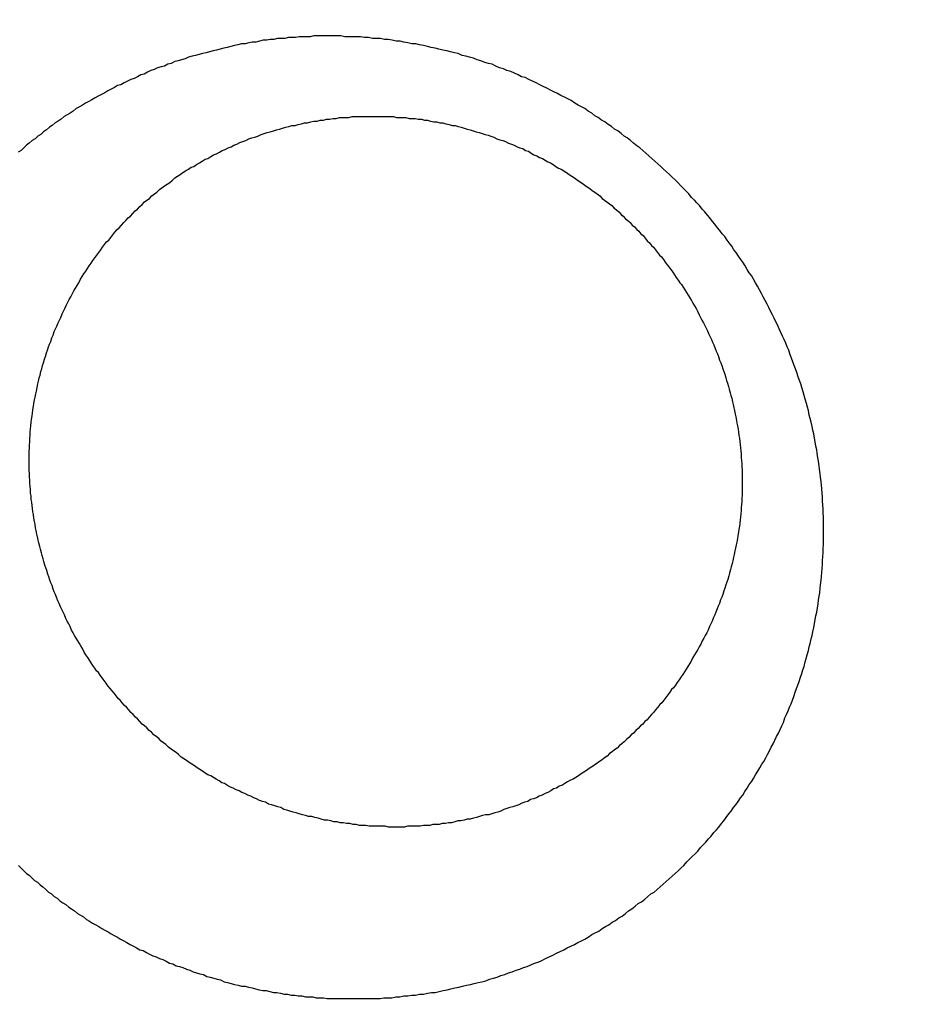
# Model space of a CAD drawing. Header units: millimetres. Extents: x -604189 to 881711, y -381903 to -7297.
# Tile 82 of 256: x -567422 to -567412, y -196003 to -195992. Entities that reach past the tile are written whole.
import ezdxf

# ---------------------------------------------------------------- set-up
doc = ezdxf.new("R2010")
doc.units = ezdxf.units.MM
doc.header["$LTSCALE"] = 100
doc.layers.add('OPIS', color=7, linetype='Continuous')
pattern_1 = [(45, (-296350.26, 111503), (-334.51454, 334.51454), []), (135, (-296350.26, 111503), (-334.51454, -334.51454), [])]

msp = doc.modelspace()

# ---------------------------------------------------------------- hatches: boundary and pattern name
at = {"layer": 'OPIS', "linetype": 'ByBlock', "lineweight": 13}
h = msp.add_hatch(dxfattribs=at)
h.set_pattern_fill('ANSI37', color=0, scale=149)
h.set_pattern_definition(pattern_1)
h.paths.add_polyline_path([(-565846.628, -200148.37), (-566196.825, -200149.347), (-566196.825, -200157.448), (-566296.825, -200157.448), (-566296.825, -200149.626), (-566746.825, -200150.882), (-566746.825, -201168.329, -0.414214), (-566403.888, -201511.266, -1), (-567089.762, -201511.266, -0.414214), (-566746.825, -201168.329), (-566746.825, -200936.871, -0.267949), (-567196.825, -200157.448), (-567296.825, -200157.448), (-567296.825, -200152.416), (-567606.815, -200153.281), (-567606.815, -201603.287), (-567556.815, -201603.147), (-567556.815, -205257.445), (-565846.45, -205257.445)])
h.paths.add_polyline_path([(-551636.825, -198396.286), (-576656.825, -198407.448), (-576656.825, -193157.448), (-579836.825, -193157.448), (-579836.825, -200437.448), (-570846.818, -200437.448), (-570846.818, -200053.169), (-551636.825, -200037.448)])
h.paths.add_polyline_path([(-566819.49, -205014.115), (-566583.775, -205014.115), (-566583.775, -204789.115), (-566819.49, -204789.115)], flags=24)
h.paths.add_polyline_path([(-566959.314, -200828.748), (-566427.171, -200828.748), (-566427.171, -200603.748), (-566959.314, -200603.748)], flags=24)
h.paths.add_polyline_path([(-566792.033, -202497.855), (-566276.912, -202497.855), (-566276.912, -202398.515), (-566792.033, -202398.515)], flags=24)
h.paths.add_polyline_path([(-566791.958, -202387.855), (-565854.55, -202387.855), (-565854.55, -202288.515), (-566791.958, -202288.515)], flags=24)
h.paths.add_polyline_path([(-567194.021, -202505.333), (-566857.345, -202505.333), (-566857.345, -202389.949), (-567194.021, -202389.949)], flags=24)
h.paths.add_polyline_path([(-567153.366, -202393.592), (-566996.4, -202393.592), (-566996.4, -202295.562), (-567153.366, -202295.562)], flags=24)
h.paths.add_polyline_path([(-566516.508, -200627.503), (-566516.508, -200287.803), (-566964.285, -200287.803), (-566964.285, -200627.503)], flags=24)
at = {"layer": 'OPIS', "linetype": 'ByBlock', "lineweight": 9}
h = msp.add_hatch(dxfattribs=at)
h.set_pattern_fill('ANSI37', color=0, scale=149)
h.set_pattern_definition(pattern_1)
edge = h.paths.add_edge_path()
edge.add_line((-551636.825, -193157.448), (-552906.825, -193157.448))
edge.add_line((-552906.825, -193157.448), (-552906.825, -193187.448))
edge.add_line((-552906.825, -193187.448), (-554281.473, -193187.448))
edge.add_line((-554281.473, -193187.448), (-554281.473, -193407.448))
edge.add_line((-554281.473, -193407.448), (-554641.473, -193407.448))
edge.add_line((-554641.473, -193407.448), (-554891.821, -193407.448))
edge.add_line((-554891.821, -193407.448), (-555251.821, -193407.448))
edge.add_line((-555251.821, -193407.448), (-555252.169, -193157.448))
edge.add_line((-555252.169, -193157.448), (-555156.825, -193407.448))
edge.add_line((-555156.825, -193407.448), (-555156.825, -196074.426))
edge.add_line((-555156.825, -196074.426), (-555036.825, -196074.426))
edge.add_line((-555036.825, -196074.426), (-555036.825, -196674.426))
edge.add_line((-555036.825, -196674.426), (-555036.825, -197274.426))
edge.add_line((-555036.825, -197274.426), (-555636.825, -197274.426))
edge.add_line((-555636.825, -197274.426), (-555636.825, -198296.526))
edge.add_line((-555636.825, -198296.526), (-555036.825, -198294.851))
edge.add_line((-555036.825, -198294.851), (-555036.825, -198287.448))
edge.add_line((-555036.825, -198287.448), (-554936.825, -198287.448))
edge.add_line((-554936.825, -198287.448), (-554936.825, -198294.572))
edge.add_line((-554936.825, -198294.572), (-554486.825, -198293.317))
edge.add_line((-554486.825, -198293.317), (-554486.825, -198292.448))
edge.add_line((-554486.825, -198292.448), (-554486.825, -197276.567))
edge.add_arc((-554486.825, -196933.63), 342.937, 180, 270, ccw=False)
edge.add_arc((-554486.825, -196933.63), 342.937, 0, 180, ccw=False)
edge.add_arc((-554486.825, -196933.63), 342.937, -90, 0, ccw=False)
edge.add_line((-554486.825, -197276.567), (-554486.825, -197508.025))
edge.add_arc((-554936.825, -198287.448), 900, 0, 60, ccw=False)
edge.add_line((-554036.825, -198287.448), (-553936.825, -198287.448))
edge.add_line((-553936.825, -198287.448), (-553936.825, -198291.782))
edge.add_line((-553936.825, -198291.782), (-551636.825, -198285.364))
edge.add_line((-551636.825, -198285.364), (-551636.825, -193157.448))
edge = h.paths.add_edge_path(flags=17)
edge.add_arc((-555292.825, -194555.644), 64, 0, 360)
edge = h.paths.add_edge_path(flags=17)
edge.add_arc((-555292.825, -194795.644), 64, 0, 360)
edge = h.paths.add_edge_path(flags=17)
edge.add_arc((-555532.825, -194555.644), 64, 0, 360)
edge = h.paths.add_edge_path(flags=17)
edge.add_arc((-555532.825, -194795.644), 64, 0, 360)
edge = h.paths.add_edge_path(flags=16)
edge.add_arc((-555445.578, -195632.918), 122.24, 0, 360)
edge = h.paths.add_edge_path(flags=17)
edge.add_arc((-555444.953, -195755.157), 131.84, -179.70702, 0.29298, ccw=False)
edge.add_line((-555576.791, -195755.831), (-555577.416, -195633.592))
edge.add_arc((-555445.578, -195632.918), 131.84, 0.29298, 180.29298, ccw=False)
edge.add_line((-555313.74, -195632.244), (-555313.115, -195754.483))
edge = h.paths.add_edge_path(flags=16)
edge.add_line((-555354.602, -195832.663), (-555410.524, -195781.149))
edge.add_arc((-555444.236, -195895.315), 119.04, 73.54834, 77.25266)
edge.add_line((-555417.97, -195779.209), (-555400.458, -195791.093))
edge.add_arc((-555397.928, -195789.134), 3.2, 66.437, 217.7638, ccw=False)
edge.add_arc((-555444.236, -195895.315), 119.04, 62.83618, 66.43696, ccw=False)
edge.add_line((-555389.89, -195789.404), (-555332.197, -195793.322))
edge.add_arc((-555444.953, -195755.157), 119.04, 319.37612, 341.30015, ccw=False)
edge = h.paths.add_edge_path(flags=0)
edge.add_arc((-555445.157, -195715.335), 16, 0, 360)
edge = h.paths.add_edge_path(flags=16)
edge.add_line((-555494.828, -195789.588), (-555556.499, -195794.41))
edge.add_arc((-555553.516, -195795.567), 3.2, 158.7889, 200.417)
edge.add_arc((-555444.953, -195755.157), 119.04, 200.41697, 219.83636)
edge.add_arc((-555533.904, -195829.364), 3.2, 219.8364, 346.9927)
edge.add_line((-555530.786, -195830.084), (-555488.51, -195790.333))
edge.add_arc((-555491.628, -195789.613), 3.2, 346.9927, 539.5529)
edge = h.paths.add_edge_path(flags=16)
edge.add_arc((-555444.953, -195755.157), 119.04, 258.76397, 281.82198, ccw=False)
edge.add_line((-555468.148, -195871.915), (-555480.159, -195865.083))
edge.add_arc((-555483.299, -195864.466), 3.2, 250.669, 348.8814, ccw=False)
edge.add_arc((-555444.953, -195755.157), 119.04, 229.64312, 250.66903, ccw=False)
edge.add_line((-555522.037, -195845.868), (-555468.703, -195779.633))
edge.add_arc((-555459.182, -195767.571), 15.366, -52.9828, 231.7166, ccw=False)
edge.add_arc((-555446.749, -195779.502), 3.2, 91.2428, 186.0743, ccw=False)
edge.add_arc((-555444.236, -195895.315), 119.04, 88.11241, 91.24277, ccw=False)
edge.add_line((-555440.315, -195776.34), (-555420.565, -195871.672))
h.paths.add_polyline_path([(-554267.155, -198153.982), (-554267.155, -197814.282), (-554714.931, -197814.282), (-554714.931, -198153.982)], flags=17)
h.paths.add_polyline_path([(-553792.63, -195548.14), (-553277.509, -195548.14), (-553277.509, -195448.8), (-553792.63, -195448.8)], flags=16)
h.paths.add_polyline_path([(-553792.555, -195438.14), (-553058.934, -195438.14), (-553058.934, -195338.8), (-553792.555, -195338.8)], flags=16)
h.paths.add_polyline_path([(-554194.618, -195555.618), (-553808.217, -195555.618), (-553808.217, -195440.235), (-554194.618, -195440.235)], flags=16)
h.paths.add_polyline_path([(-554153.974, -195443.932), (-553947.262, -195443.932), (-553947.262, -195345.836), (-554153.974, -195345.836)], flags=16)
h.paths.add_polyline_path([(-554256.508, -198153.982), (-554256.508, -197814.282), (-554704.285, -197814.282), (-554704.285, -198153.982)], flags=17)
h.paths.add_polyline_path([(-569496.825, -196631.63), (-571696.825, -196631.63), (-571696.825, -198287.448), (-569496.825, -198287.448)])
h.paths.add_polyline_path([(-567176.825, -196631.63), (-569376.825, -196631.63), (-569376.825, -198287.448), (-567176.825, -198287.448)])
h.paths.add_polyline_path([(-569376.825, -196535.63), (-567176.825, -196535.63), (-567176.825, -193157.448), (-569376.825, -193157.448)])
edge = h.paths.add_edge_path()
edge.add_arc((-571534.473, -195440.24), 50, 180, 270.0022)
edge.add_line((-571534.471, -195490.24), (-571329.472, -195490.239))
edge.add_arc((-571329.473, -195440.239), 50, 270.0009, 360)
edge.add_line((-571279.473, -195440.239), (-571279.473, -194996.239))
edge.add_arc((-571329.473, -194996.239), 50, 0, 90.0004)
edge.add_line((-571329.474, -194946.239), (-571534.474, -194946.24))
edge.add_arc((-571534.473, -194996.24), 50, 90.0009, 180)
edge.add_line((-571584.473, -194996.24), (-571584.473, -195440.24))
h.paths.add_polyline_path([(-571696.825, -196535.63), (-569496.825, -196535.63), (-569496.825, -193157.448), (-571696.825, -193157.448)])
edge = h.paths.add_edge_path()
edge.add_arc((-571945.684, -193388.705), 50, 0, 90.0004)
edge.add_line((-571945.684, -193338.705), (-572150.684, -193338.707))
edge.add_arc((-572150.684, -193388.707), 50, 90.0009, 180)
edge.add_line((-572200.684, -193388.707), (-572200.684, -193832.707))
edge.add_arc((-572150.684, -193832.707), 50, 180, 270.0022)
edge.add_line((-572150.682, -193882.707), (-571945.683, -193882.705))
edge.add_arc((-571945.684, -193832.705), 50, 270.0009, 360)
edge.add_line((-571895.684, -193832.705), (-571895.684, -193388.705))
h.paths.add_polyline_path([(-571816.825, -198287.448), (-571816.825, -193157.448), (-573216.825, -193157.448), (-573216.825, -198287.448)])

# ---------------------------------------------------------------- linework, layer by layer
at = {"color": 0}
for points in [[(-567418.445, -195992.338, 0), (-567418.485, -195992.338, 0), (-567418.526, -195992.338, 0), (-567418.567, -195992.348, 0), (-567418.607, -195992.348, 0), (-567418.648, -195992.348, 0), (-567418.689, -195992.348, 0), (-567418.73, -195992.358, 0), (-567418.77, -195992.358, 0), (-567418.811, -195992.358, 0), (-567418.852, -195992.368, 0), (-567418.892, -195992.368, 0), (-567418.933, -195992.368, 0), (-567418.974, -195992.378, 0), (-567419.014, -195992.378, 0), (-567419.055, -195992.388, 0), (-567419.095, -195992.388, 0), (-567419.136, -195992.398, 0), (-567419.176, -195992.408, 0), (-567419.217, -195992.408, 0), (-567419.257, -195992.418, 0), (-567419.297, -195992.428, 0), (-567419.337, -195992.428, 0), (-567419.378, -195992.438, 0), (-567419.418, -195992.448, 0), (-567419.458, -195992.458, 0), (-567419.498, -195992.468, 0), (-567419.538, -195992.478, 0), (-567419.578, -195992.488, 0), (-567419.618, -195992.498, 0), (-567419.658, -195992.508, 0), (-567419.697, -195992.518, 0), (-567419.737, -195992.528, 0), (-567419.776, -195992.538, 0), (-567419.816, -195992.548, 0), (-567419.855, -195992.558, 0), (-567419.895, -195992.568, 0), (-567419.934, -195992.578, 0), (-567419.973, -195992.598, 0), (-567420.012, -195992.608, 0), (-567420.051, -195992.618, 0), (-567420.09, -195992.628, 0), (-567420.129, -195992.648, 0), (-567420.167, -195992.658, 0), (-567420.206, -195992.678, 0), (-567420.244, -195992.688, 0), (-567420.283, -195992.698, 0), (-567420.321, -195992.718, 0), (-567420.359, -195992.728, 0), (-567420.397, -195992.748, 0), (-567420.435, -195992.768, 0), (-567420.472, -195992.778, 0), (-567420.51, -195992.798, 0), (-567420.547, -195992.818, 0), (-567420.585, -195992.828, 0), (-567420.622, -195992.848, 0), (-567420.659, -195992.868, 0), (-567420.696, -195992.888, 0), (-567420.733, -195992.898, 0), (-567420.769, -195992.918, 0), (-567420.806, -195992.938, 0), (-567420.842, -195992.958, 0), (-567420.878, -195992.978, 0), (-567420.914, -195992.998, 0), (-567420.95, -195993.018, 0), (-567420.986, -195993.038, 0), (-567421.022, -195993.058, 0), (-567421.057, -195993.078, 0), (-567421.092, -195993.098, 0), (-567421.127, -195993.118, 0), (-567421.162, -195993.138, 0), (-567421.197, -195993.158, 0), (-567421.231, -195993.188, 0), (-567421.266, -195993.208, 0), (-567421.3, -195993.228, 0), (-567421.334, -195993.248, 0), (-567421.367, -195993.278, 0), (-567421.401, -195993.298, 0), (-567421.434, -195993.318, 0), (-567421.467, -195993.348, 0), (-567421.5, -195993.368, 0), (-567421.533, -195993.398, 0), (-567421.566, -195993.418, 0), (-567421.598, -195993.448, 0), (-567421.63, -195993.468, 0), (-567421.662, -195993.498, 0), (-567421.694, -195993.518, 0), (-567421.726, -195993.548, 0), (-567421.757, -195993.568, 0), (-567421.788, -195993.598, 0), (-567421.819, -195993.628, 0), (-567421.85, -195993.648, 0)], [(-567418.092, -196003.178, 0), (-567418.047, -196003.178, 0), (-567418.002, -196003.178, 0), (-567417.958, -196003.178, 0), (-567417.913, -196003.178, 0), (-567417.868, -196003.178, 0), (-567417.824, -196003.178, 0), (-567417.779, -196003.178, 0), (-567417.735, -196003.168, 0), (-567417.69, -196003.168, 0), (-567417.645, -196003.168, 0), (-567417.601, -196003.158, 0), (-567417.556, -196003.158, 0), (-567417.512, -196003.148, 0), (-567417.467, -196003.148, 0), (-567417.423, -196003.138, 0), (-567417.379, -196003.138, 0), (-567417.334, -196003.128, 0), (-567417.29, -196003.128, 0), (-567417.246, -196003.118, 0), (-567417.202, -196003.108, 0), (-567417.158, -196003.108, 0), (-567417.113, -196003.098, 0), (-567417.069, -196003.088, 0), (-567417.025, -196003.078, 0), (-567416.982, -196003.068, 0), (-567416.938, -196003.058, 0), (-567416.894, -196003.048, 0), (-567416.85, -196003.038, 0), (-567416.807, -196003.028, 0), (-567416.763, -196003.018, 0), (-567416.72, -196003.008, 0), (-567416.677, -196002.998, 0), (-567416.633, -196002.988, 0), (-567416.59, -196002.978, 0), (-567416.547, -196002.958, 0), (-567416.504, -196002.948, 0), (-567416.462, -196002.938, 0), (-567416.419, -196002.918, 0), (-567416.376, -196002.908, 0), (-567416.334, -196002.888, 0), (-567416.292, -196002.878, 0), (-567416.249, -196002.858, 0), (-567416.207, -196002.848, 0), (-567416.165, -196002.828, 0), (-567416.123, -196002.818, 0), (-567416.082, -196002.798, 0), (-567416.04, -196002.778, 0), (-567415.999, -196002.768, 0), (-567415.958, -196002.748, 0), (-567415.916, -196002.728, 0), (-567415.875, -196002.708, 0), (-567415.835, -196002.688, 0), (-567415.794, -196002.668, 0), (-567415.754, -196002.648, 0), (-567415.713, -196002.628, 0), (-567415.673, -196002.608, 0), (-567415.633, -196002.588, 0), (-567415.593, -196002.568, 0), (-567415.554, -196002.548, 0), (-567415.514, -196002.528, 0), (-567415.475, -196002.508, 0), (-567415.436, -196002.488, 0), (-567415.397, -196002.458, 0), (-567415.358, -196002.438, 0), (-567415.319, -196002.418, 0), (-567415.281, -196002.388, 0), (-567415.243, -196002.368, 0), (-567415.205, -196002.348, 0), (-567415.167, -196002.318, 0), (-567415.13, -196002.298, 0), (-567415.092, -196002.268, 0), (-567415.055, -196002.248, 0), (-567415.018, -196002.218, 0), (-567414.982, -196002.188, 0), (-567414.945, -196002.168, 0), (-567414.909, -196002.138, 0), (-567414.873, -196002.108, 0), (-567414.837, -196002.088, 0), (-567414.801, -196002.058, 0), (-567414.766, -196002.028, 0), (-567414.731, -196001.998, 0), (-567414.696, -196001.978, 0), (-567414.661, -196001.948, 0), (-567414.627, -196001.918, 0), (-567414.593, -196001.888, 0), (-567414.559, -196001.858, 0), (-567414.525, -196001.828, 0), (-567414.492, -196001.798, 0), (-567414.459, -196001.768, 0), (-567414.426, -196001.738, 0), (-567414.393, -196001.708, 0), (-567414.361, -196001.678, 0), (-567414.329, -196001.638, 0), (-567414.297, -196001.608, 0), (-567414.266, -196001.578, 0), (-567414.235, -196001.548, 0), (-567414.204, -196001.518, 0), (-567414.173, -196001.478, 0), (-567414.143, -196001.448, 0), (-567414.113, -196001.418, 0), (-567414.083, -196001.378, 0), (-567414.053, -196001.348, 0), (-567414.024, -196001.308, 0), (-567413.995, -196001.278, 0), (-567413.967, -196001.248, 0), (-567413.939, -196001.208, 0), (-567413.911, -196001.178, 0), (-567413.883, -196001.138, 0), (-567413.856, -196001.098, 0), (-567413.829, -196001.068, 0), (-567413.802, -196001.028, 0), (-567413.776, -196000.998, 0), (-567413.75, -196000.958, 0), (-567413.724, -196000.918, 0), (-567413.698, -196000.888, 0), (-567413.673, -196000.848, 0), (-567413.649, -196000.808, 0), (-567413.624, -196000.768, 0), (-567413.6, -196000.738, 0), (-567413.576, -196000.698, 0), (-567413.553, -196000.658, 0), (-567413.53, -196000.618, 0), (-567413.507, -196000.578, 0), (-567413.484, -196000.538, 0), (-567413.462, -196000.508, 0), (-567413.44, -196000.468, 0), (-567413.419, -196000.428, 0), (-567413.398, -196000.388, 0), (-567413.377, -196000.348, 0), (-567413.357, -196000.308, 0), (-567413.337, -196000.268, 0), (-567413.317, -196000.228, 0), (-567413.297, -196000.188, 0), (-567413.278, -196000.148, 0), (-567413.26, -196000.108, 0), (-567413.241, -196000.068, 0), (-567413.223, -196000.018, 0), (-567413.206, -195999.978, 0), (-567413.188, -195999.938, 0), (-567413.171, -195999.898, 0), (-567413.155, -195999.858, 0), (-567413.138, -195999.818, 0), (-567413.123, -195999.778, 0), (-567413.107, -195999.728, 0), (-567413.092, -195999.688, 0), (-567413.077, -195999.648, 0), (-567413.063, -195999.608, 0), (-567413.048, -195999.558, 0), (-567413.035, -195999.518, 0), (-567413.021, -195999.478, 0), (-567413.008, -195999.438, 0), (-567412.996, -195999.388, 0), (-567412.984, -195999.348, 0), (-567412.972, -195999.308, 0), (-567412.96, -195999.258, 0), (-567412.949, -195999.218, 0), (-567412.938, -195999.178, 0), (-567412.928, -195999.128, 0), (-567412.918, -195999.088, 0), (-567412.908, -195999.048, 0), (-567412.899, -195998.998, 0), (-567412.89, -195998.958, 0), (-567412.882, -195998.908, 0), (-567412.874, -195998.868, 0), (-567412.866, -195998.828, 0), (-567412.858, -195998.778, 0), (-567412.851, -195998.738, 0), (-567412.845, -195998.688, 0), (-567412.838, -195998.648, 0), (-567412.832, -195998.608, 0), (-567412.827, -195998.558, 0), (-567412.822, -195998.518, 0), (-567412.817, -195998.468, 0), (-567412.813, -195998.428, 0), (-567412.808, -195998.378, 0), (-567412.805, -195998.338, 0), (-567412.801, -195998.288, 0), (-567412.799, -195998.248, 0), (-567412.796, -195998.198, 0), (-567412.794, -195998.158, 0), (-567412.792, -195998.108, 0), (-567412.79, -195998.068, 0), (-567412.789, -195998.028, 0), (-567412.789, -195997.978, 0), (-567412.788, -195997.938, 0), (-567412.788, -195997.888, 0), (-567412.789, -195997.848, 0), (-567412.789, -195997.798, 0), (-567412.791, -195997.758, 0), (-567412.792, -195997.708, 0), (-567412.794, -195997.668, 0), (-567412.796, -195997.618, 0), (-567412.799, -195997.578, 0), (-567412.802, -195997.528, 0), (-567412.805, -195997.488, 0), (-567412.809, -195997.438, 0), (-567412.813, -195997.398, 0), (-567412.817, -195997.358, 0), (-567412.822, -195997.308, 0), (-567412.827, -195997.268, 0), (-567412.833, -195997.218, 0), (-567412.839, -195997.178, 0), (-567412.845, -195997.128, 0), (-567412.852, -195997.088, 0), (-567412.859, -195997.038, 0), (-567412.866, -195996.998, 0), (-567412.874, -195996.958, 0), (-567412.882, -195996.908, 0), (-567412.89, -195996.868, 0), (-567412.899, -195996.818, 0), (-567412.908, -195996.778, 0), (-567412.918, -195996.738, 0), (-567412.928, -195996.688, 0), (-567412.938, -195996.648, 0), (-567412.949, -195996.608, 0), (-567412.96, -195996.558, 0), (-567412.971, -195996.518, 0), (-567412.982, -195996.478, 0), (-567412.994, -195996.428, 0), (-567413.007, -195996.388, 0), (-567413.019, -195996.348, 0), (-567413.032, -195996.298, 0), (-567413.046, -195996.258, 0), (-567413.06, -195996.218, 0), (-567413.074, -195996.178, 0), (-567413.088, -195996.128, 0), (-567413.103, -195996.088, 0), (-567413.118, -195996.048, 0), (-567413.133, -195996.008, 0), (-567413.149, -195995.968, 0), (-567413.165, -195995.928, 0), (-567413.181, -195995.878, 0), (-567413.198, -195995.838, 0), (-567413.215, -195995.798, 0), (-567413.233, -195995.758, 0), (-567413.25, -195995.718, 0), (-567413.268, -195995.678, 0), (-567413.287, -195995.638, 0), (-567413.305, -195995.598, 0), (-567413.325, -195995.558, 0), (-567413.344, -195995.518, 0), (-567413.364, -195995.478, 0), (-567413.384, -195995.438, 0), (-567413.404, -195995.398, 0), (-567413.424, -195995.358, 0), (-567413.445, -195995.318, 0), (-567413.467, -195995.278, 0), (-567413.488, -195995.238, 0), (-567413.51, -195995.198, 0), (-567413.532, -195995.158, 0), (-567413.555, -195995.118, 0), (-567413.578, -195995.078, 0), (-567413.601, -195995.038, 0), (-567413.624, -195995.008, 0), (-567413.648, -195994.968, 0), (-567413.672, -195994.928, 0), (-567413.696, -195994.888, 0), (-567413.721, -195994.858, 0), (-567413.746, -195994.818, 0), (-567413.771, -195994.778, 0), (-567413.797, -195994.748, 0), (-567413.822, -195994.708, 0), (-567413.849, -195994.668, 0), (-567413.875, -195994.638, 0), (-567413.901, -195994.598, 0), (-567413.928, -195994.568, 0), (-567413.956, -195994.528, 0), (-567413.983, -195994.498, 0), (-567414.011, -195994.458, 0), (-567414.039, -195994.428, 0), (-567414.067, -195994.388, 0), (-567414.096, -195994.358, 0), (-567414.125, -195994.318, 0), (-567414.154, -195994.288, 0), (-567414.183, -195994.248, 0), (-567414.213, -195994.218, 0), (-567414.242, -195994.188, 0), (-567414.273, -195994.158, 0), (-567414.303, -195994.118, 0), (-567414.334, -195994.088, 0), (-567414.364, -195994.058, 0), (-567414.396, -195994.028, 0), (-567414.427, -195993.988, 0), (-567414.459, -195993.958, 0), (-567414.491, -195993.928, 0), (-567414.523, -195993.898, 0), (-567414.555, -195993.868, 0), (-567414.588, -195993.838, 0), (-567414.62, -195993.808, 0), (-567414.653, -195993.778, 0), (-567414.687, -195993.748, 0), (-567414.72, -195993.718, 0), (-567414.754, -195993.688, 0), (-567414.788, -195993.658, 0), (-567414.822, -195993.628, 0), (-567414.857, -195993.598, 0), (-567414.891, -195993.578, 0), (-567414.926, -195993.548, 0), (-567414.961, -195993.518, 0), (-567414.997, -195993.488, 0), (-567415.032, -195993.468, 0), (-567415.068, -195993.438, 0), (-567415.104, -195993.408, 0), (-567415.14, -195993.388, 0), (-567415.176, -195993.358, 0), (-567415.213, -195993.338, 0), (-567415.25, -195993.308, 0), (-567415.286, -195993.288, 0), (-567415.324, -195993.258, 0), (-567415.361, -195993.238, 0), (-567415.398, -195993.208, 0), (-567415.436, -195993.188, 0), (-567415.474, -195993.158, 0), (-567415.512, -195993.138, 0), (-567415.55, -195993.118, 0), (-567415.589, -195993.098, 0), (-567415.627, -195993.068, 0), (-567415.666, -195993.048, 0), (-567415.705, -195993.028, 0), (-567415.744, -195993.008, 0), (-567415.784, -195992.988, 0), (-567415.823, -195992.968, 0), (-567415.863, -195992.948, 0), (-567415.903, -195992.928, 0), (-567415.943, -195992.908, 0), (-567415.983, -195992.888, 0), (-567416.023, -195992.868, 0), (-567416.063, -195992.848, 0), (-567416.104, -195992.828, 0), (-567416.145, -195992.808, 0), (-567416.186, -195992.798, 0), (-567416.227, -195992.778, 0), (-567416.268, -195992.758, 0), (-567416.309, -195992.738, 0), (-567416.351, -195992.728, 0), (-567416.392, -195992.708, 0), (-567416.434, -195992.698, 0), (-567416.476, -195992.678, 0), (-567416.517, -195992.658, 0), (-567416.56, -195992.648, 0), (-567416.602, -195992.638, 0), (-567416.644, -195992.618, 0), (-567416.686, -195992.608, 0), (-567416.729, -195992.588, 0), (-567416.772, -195992.578, 0), (-567416.814, -195992.568, 0), (-567416.857, -195992.558, 0), (-567416.9, -195992.538, 0), (-567416.943, -195992.528, 0), (-567416.986, -195992.518, 0), (-567417.029, -195992.508, 0), (-567417.073, -195992.498, 0), (-567417.116, -195992.488, 0), (-567417.159, -195992.478, 0), (-567417.203, -195992.468, 0), (-567417.247, -195992.458, 0), (-567417.29, -195992.448, 0), (-567417.334, -195992.438, 0), (-567417.378, -195992.428, 0), (-567417.422, -195992.428, 0), (-567417.466, -195992.418, 0), (-567417.51, -195992.408, 0), (-567417.554, -195992.398, 0), (-567417.598, -195992.398, 0), (-567417.642, -195992.388, 0), (-567417.687, -195992.378, 0), (-567417.731, -195992.378, 0), (-567417.775, -195992.368, 0), (-567417.82, -195992.368, 0), (-567417.864, -195992.368, 0), (-567417.909, -195992.358, 0), (-567417.953, -195992.358, 0), (-567417.998, -195992.348, 0), (-567418.042, -195992.348, 0), (-567418.087, -195992.348, 0), (-567418.132, -195992.348, 0), (-567418.176, -195992.348, 0), (-567418.221, -195992.338, 0), (-567418.266, -195992.338, 0), (-567418.31, -195992.338, 0), (-567418.355, -195992.338, 0), (-567418.4, -195992.338, 0), (-567418.445, -195992.338, 0)], [(-567417.611, -196001.248, 0), (-567417.647, -196001.248, 0), (-567417.684, -196001.248, 0), (-567417.72, -196001.238, 0), (-567417.756, -196001.238, 0), (-567417.793, -196001.238, 0), (-567417.829, -196001.238, 0), (-567417.865, -196001.238, 0), (-567417.902, -196001.238, 0), (-567417.938, -196001.228, 0), (-567417.974, -196001.228, 0), (-567418.01, -196001.228, 0), (-567418.047, -196001.218, 0), (-567418.083, -196001.218, 0), (-567418.119, -196001.208, 0), (-567418.155, -196001.208, 0), (-567418.191, -196001.198, 0), (-567418.227, -196001.198, 0), (-567418.263, -196001.188, 0), (-567418.298, -196001.188, 0), (-567418.334, -196001.178, 0), (-567418.37, -196001.168, 0), (-567418.406, -196001.168, 0), (-567418.441, -196001.158, 0), (-567418.477, -196001.148, 0), (-567418.512, -196001.138, 0), (-567418.547, -196001.128, 0), (-567418.583, -196001.128, 0), (-567418.618, -196001.118, 0), (-567418.653, -196001.108, 0), (-567418.688, -196001.098, 0), (-567418.723, -196001.088, 0), (-567418.758, -196001.078, 0), (-567418.793, -196001.068, 0), (-567418.827, -196001.058, 0), (-567418.862, -196001.048, 0), (-567418.896, -196001.028, 0), (-567418.931, -196001.018, 0), (-567418.965, -196001.008, 0), (-567418.999, -196000.998, 0), (-567419.033, -196000.988, 0), (-567419.067, -196000.968, 0), (-567419.101, -196000.958, 0), (-567419.134, -196000.948, 0), (-567419.168, -196000.928, 0), (-567419.201, -196000.918, 0), (-567419.235, -196000.898, 0), (-567419.268, -196000.888, 0), (-567419.301, -196000.868, 0), (-567419.334, -196000.858, 0), (-567419.366, -196000.838, 0), (-567419.399, -196000.828, 0), (-567419.432, -196000.808, 0), (-567419.464, -196000.798, 0), (-567419.496, -196000.778, 0), (-567419.528, -196000.758, 0), (-567419.56, -196000.748, 0), (-567419.591, -196000.728, 0), (-567419.623, -196000.708, 0), (-567419.654, -196000.688, 0), (-567419.685, -196000.668, 0), (-567419.716, -196000.658, 0), (-567419.747, -196000.638, 0), (-567419.778, -196000.618, 0), (-567419.808, -196000.598, 0), (-567419.839, -196000.578, 0), (-567419.869, -196000.558, 0), (-567419.899, -196000.538, 0), (-567419.928, -196000.518, 0), (-567419.958, -196000.498, 0), (-567419.987, -196000.478, 0), (-567420.017, -196000.458, 0), (-567420.046, -196000.428, 0), (-567420.074, -196000.408, 0), (-567420.103, -196000.388, 0), (-567420.131, -196000.368, 0), (-567420.16, -196000.348, 0), (-567420.188, -196000.318, 0), (-567420.215, -196000.298, 0), (-567420.243, -196000.278, 0), (-567420.27, -196000.248, 0), (-567420.298, -196000.228, 0), (-567420.325, -196000.208, 0), (-567420.351, -196000.178, 0), (-567420.378, -196000.158, 0), (-567420.404, -196000.128, 0), (-567420.43, -196000.108, 0), (-567420.456, -196000.088, 0), (-567420.482, -196000.058, 0), (-567420.508, -196000.028, 0), (-567420.533, -196000.008, 0), (-567420.558, -195999.978, 0), (-567420.583, -195999.958, 0), (-567420.607, -195999.928, 0), (-567420.632, -195999.898, 0), (-567420.656, -195999.878, 0), (-567420.68, -195999.848, 0), (-567420.704, -195999.818, 0), (-567420.727, -195999.798, 0), (-567420.75, -195999.768, 0), (-567420.773, -195999.738, 0), (-567420.796, -195999.708, 0), (-567420.818, -195999.688, 0), (-567420.841, -195999.658, 0), (-567420.863, -195999.628, 0), (-567420.885, -195999.598, 0), (-567420.906, -195999.568, 0), (-567420.927, -195999.538, 0), (-567420.948, -195999.508, 0), (-567420.969, -195999.488, 0), (-567420.99, -195999.458, 0), (-567421.01, -195999.428, 0), (-567421.03, -195999.398, 0), (-567421.05, -195999.368, 0), (-567421.069, -195999.338, 0), (-567421.089, -195999.308, 0), (-567421.108, -195999.278, 0), (-567421.127, -195999.238, 0), (-567421.145, -195999.208, 0), (-567421.163, -195999.178, 0), (-567421.181, -195999.148, 0), (-567421.199, -195999.118, 0), (-567421.216, -195999.088, 0), (-567421.233, -195999.058, 0), (-567421.25, -195999.028, 0), (-567421.267, -195998.988, 0), (-567421.283, -195998.958, 0), (-567421.299, -195998.928, 0), (-567421.315, -195998.898, 0), (-567421.331, -195998.858, 0), (-567421.346, -195998.828, 0), (-567421.361, -195998.798, 0), (-567421.376, -195998.768, 0), (-567421.39, -195998.728, 0), (-567421.404, -195998.698, 0), (-567421.418, -195998.668, 0), (-567421.431, -195998.628, 0), (-567421.445, -195998.598, 0), (-567421.458, -195998.568, 0), (-567421.47, -195998.528, 0), (-567421.483, -195998.498, 0), (-567421.495, -195998.468, 0), (-567421.507, -195998.428, 0), (-567421.518, -195998.398, 0), (-567421.529, -195998.358, 0), (-567421.54, -195998.328, 0), (-567421.551, -195998.298, 0), (-567421.561, -195998.258, 0), (-567421.571, -195998.228, 0), (-567421.581, -195998.188, 0), (-567421.59, -195998.158, 0), (-567421.6, -195998.118, 0), (-567421.608, -195998.088, 0), (-567421.617, -195998.048, 0), (-567421.625, -195998.018, 0), (-567421.633, -195997.978, 0), (-567421.641, -195997.948, 0), (-567421.648, -195997.908, 0), (-567421.655, -195997.878, 0), (-567421.662, -195997.838, 0), (-567421.668, -195997.808, 0), (-567421.674, -195997.768, 0), (-567421.68, -195997.728, 0), (-567421.685, -195997.698, 0), (-567421.69, -195997.658, 0), (-567421.695, -195997.628, 0), (-567421.699, -195997.588, 0), (-567421.704, -195997.558, 0), (-567421.707, -195997.518, 0), (-567421.711, -195997.488, 0), (-567421.714, -195997.448, 0), (-567421.717, -195997.408, 0), (-567421.719, -195997.378, 0), (-567421.722, -195997.338, 0), (-567421.723, -195997.308, 0), (-567421.725, -195997.268, 0), (-567421.726, -195997.228, 0), (-567421.727, -195997.198, 0), (-567421.728, -195997.158, 0), (-567421.728, -195997.128, 0), (-567421.728, -195997.088, 0), (-567421.727, -195997.048, 0), (-567421.726, -195997.018, 0), (-567421.725, -195996.978, 0), (-567421.724, -195996.948, 0), (-567421.722, -195996.908, 0), (-567421.72, -195996.868, 0), (-567421.717, -195996.838, 0), (-567421.715, -195996.798, 0), (-567421.711, -195996.768, 0), (-567421.708, -195996.728, 0), (-567421.704, -195996.688, 0), (-567421.7, -195996.658, 0), (-567421.695, -195996.618, 0), (-567421.691, -195996.588, 0), (-567421.685, -195996.548, 0), (-567421.68, -195996.508, 0), (-567421.674, -195996.478, 0), (-567421.667, -195996.438, 0), (-567421.661, -195996.408, 0), (-567421.654, -195996.368, 0), (-567421.647, -195996.338, 0), (-567421.639, -195996.298, 0), (-567421.631, -195996.258, 0), (-567421.623, -195996.228, 0), (-567421.614, -195996.188, 0), (-567421.605, -195996.158, 0), (-567421.596, -195996.118, 0), (-567421.586, -195996.088, 0), (-567421.576, -195996.048, 0), (-567421.566, -195996.018, 0), (-567421.555, -195995.978, 0), (-567421.544, -195995.948, 0), (-567421.533, -195995.908, 0), (-567421.521, -195995.878, 0), (-567421.509, -195995.838, 0), (-567421.497, -195995.808, 0), (-567421.484, -195995.778, 0), (-567421.472, -195995.738, 0), (-567421.458, -195995.708, 0), (-567421.445, -195995.668, 0), (-567421.431, -195995.638, 0), (-567421.417, -195995.608, 0), (-567421.402, -195995.568, 0), (-567421.388, -195995.538, 0), (-567421.373, -195995.508, 0), (-567421.357, -195995.468, 0), (-567421.342, -195995.438, 0), (-567421.326, -195995.408, 0), (-567421.309, -195995.368, 0), (-567421.293, -195995.338, 0), (-567421.276, -195995.308, 0), (-567421.259, -195995.278, 0), (-567421.241, -195995.238, 0), (-567421.224, -195995.208, 0), (-567421.206, -195995.178, 0), (-567421.187, -195995.148, 0), (-567421.169, -195995.118, 0), (-567421.15, -195995.078, 0), (-567421.131, -195995.048, 0), (-567421.111, -195995.018, 0), (-567421.091, -195994.988, 0), (-567421.071, -195994.958, 0), (-567421.051, -195994.928, 0), (-567421.03, -195994.898, 0), (-567421.01, -195994.868, 0), (-567420.988, -195994.838, 0), (-567420.967, -195994.808, 0), (-567420.945, -195994.778, 0), (-567420.923, -195994.748, 0), (-567420.901, -195994.718, 0), (-567420.879, -195994.688, 0), (-567420.856, -195994.658, 0), (-567420.833, -195994.638, 0), (-567420.81, -195994.608, 0), (-567420.786, -195994.578, 0), (-567420.762, -195994.548, 0), (-567420.738, -195994.518, 0), (-567420.714, -195994.498, 0), (-567420.689, -195994.468, 0), (-567420.664, -195994.438, 0), (-567420.639, -195994.418, 0), (-567420.614, -195994.388, 0), (-567420.588, -195994.368, 0), (-567420.563, -195994.338, 0), (-567420.536, -195994.308, 0), (-567420.51, -195994.288, 0), (-567420.483, -195994.258, 0), (-567420.457, -195994.238, 0), (-567420.43, -195994.208, 0), (-567420.402, -195994.188, 0), (-567420.375, -195994.168, 0), (-567420.347, -195994.138, 0), (-567420.319, -195994.118, 0), (-567420.291, -195994.098, 0), (-567420.262, -195994.068, 0), (-567420.234, -195994.048, 0), (-567420.205, -195994.028, 0), (-567420.176, -195994.008, 0), (-567420.146, -195993.988, 0), (-567420.117, -195993.968, 0), (-567420.087, -195993.938, 0), (-567420.057, -195993.918, 0), (-567420.027, -195993.898, 0), (-567419.997, -195993.878, 0), (-567419.967, -195993.858, 0), (-567419.936, -195993.838, 0), (-567419.905, -195993.818, 0), (-567419.874, -195993.808, 0), (-567419.843, -195993.788, 0), (-567419.811, -195993.768, 0), (-567419.78, -195993.748, 0), (-567419.748, -195993.728, 0), (-567419.716, -195993.718, 0), (-567419.684, -195993.698, 0), (-567419.652, -195993.678, 0), (-567419.62, -195993.668, 0), (-567419.587, -195993.648, 0), (-567419.555, -195993.628, 0), (-567419.522, -195993.618, 0), (-567419.489, -195993.598, 0), (-567419.456, -195993.588, 0), (-567419.423, -195993.568, 0), (-567419.389, -195993.558, 0), (-567419.356, -195993.538, 0), (-567419.322, -195993.528, 0), (-567419.289, -195993.518, 0), (-567419.255, -195993.498, 0), (-567419.221, -195993.488, 0), (-567419.187, -195993.478, 0), (-567419.153, -195993.468, 0), (-567419.118, -195993.448, 0), (-567419.084, -195993.438, 0), (-567419.05, -195993.428, 0), (-567419.015, -195993.418, 0), (-567418.98, -195993.408, 0), (-567418.946, -195993.398, 0), (-567418.911, -195993.388, 0), (-567418.876, -195993.378, 0), (-567418.841, -195993.368, 0), (-567418.806, -195993.358, 0), (-567418.771, -195993.348, 0), (-567418.736, -195993.348, 0), (-567418.7, -195993.338, 0), (-567418.665, -195993.328, 0), (-567418.63, -195993.318, 0), (-567418.594, -195993.318, 0), (-567418.559, -195993.308, 0), (-567418.523, -195993.298, 0), (-567418.488, -195993.298, 0), (-567418.452, -195993.288, 0), (-567418.416, -195993.288, 0), (-567418.381, -195993.278, 0), (-567418.345, -195993.278, 0), (-567418.309, -195993.268, 0), (-567418.273, -195993.268, 0), (-567418.237, -195993.258, 0), (-567418.202, -195993.258, 0), (-567418.166, -195993.258, 0), (-567418.13, -195993.258, 0), (-567418.094, -195993.248, 0), (-567418.058, -195993.248, 0), (-567418.022, -195993.248, 0), (-567417.986, -195993.248, 0), (-567417.95, -195993.248, 0), (-567417.914, -195993.248, 0), (-567417.878, -195993.248, 0), (-567417.842, -195993.248, 0), (-567417.806, -195993.248, 0), (-567417.77, -195993.248, 0), (-567417.734, -195993.248, 0), (-567417.698, -195993.248, 0)], [(-567417.698, -195993.248, 0), (-567417.663, -195993.248, 0), (-567417.628, -195993.248, 0), (-567417.593, -195993.258, 0), (-567417.558, -195993.258, 0), (-567417.523, -195993.258, 0), (-567417.488, -195993.258, 0), (-567417.453, -195993.268, 0), (-567417.418, -195993.268, 0), (-567417.384, -195993.268, 0), (-567417.349, -195993.278, 0), (-567417.314, -195993.278, 0), (-567417.279, -195993.288, 0), (-567417.245, -195993.288, 0), (-567417.21, -195993.298, 0), (-567417.175, -195993.308, 0), (-567417.141, -195993.308, 0), (-567417.106, -195993.318, 0), (-567417.072, -195993.318, 0), (-567417.038, -195993.328, 0), (-567417.003, -195993.338, 0), (-567416.969, -195993.348, 0), (-567416.935, -195993.348, 0), (-567416.901, -195993.358, 0), (-567416.867, -195993.368, 0), (-567416.833, -195993.378, 0), (-567416.799, -195993.388, 0), (-567416.765, -195993.398, 0), (-567416.732, -195993.408, 0), (-567416.698, -195993.418, 0), (-567416.664, -195993.428, 0), (-567416.631, -195993.438, 0), (-567416.598, -195993.448, 0), (-567416.564, -195993.458, 0), (-567416.531, -195993.468, 0), (-567416.498, -195993.478, 0), (-567416.465, -195993.498, 0), (-567416.432, -195993.508, 0), (-567416.399, -195993.518, 0), (-567416.367, -195993.528, 0), (-567416.334, -195993.548, 0), (-567416.302, -195993.558, 0), (-567416.27, -195993.568, 0), (-567416.237, -195993.588, 0), (-567416.205, -195993.598, 0), (-567416.173, -195993.608, 0), (-567416.141, -195993.628, 0), (-567416.11, -195993.638, 0), (-567416.078, -195993.658, 0), (-567416.047, -195993.678, 0), (-567416.015, -195993.688, 0), (-567415.984, -195993.708, 0), (-567415.953, -195993.718, 0), (-567415.922, -195993.738, 0), (-567415.891, -195993.758, 0), (-567415.861, -195993.768, 0), (-567415.83, -195993.788, 0), (-567415.8, -195993.808, 0), (-567415.77, -195993.828, 0), (-567415.74, -195993.838, 0), (-567415.71, -195993.858, 0), (-567415.68, -195993.878, 0), (-567415.65, -195993.898, 0), (-567415.621, -195993.918, 0), (-567415.592, -195993.938, 0), (-567415.563, -195993.958, 0), (-567415.534, -195993.978, 0), (-567415.505, -195993.998, 0), (-567415.476, -195994.018, 0), (-567415.448, -195994.038, 0), (-567415.419, -195994.058, 0), (-567415.391, -195994.078, 0), (-567415.363, -195994.098, 0), (-567415.335, -195994.118, 0), (-567415.308, -195994.138, 0), (-567415.28, -195994.168, 0), (-567415.253, -195994.188, 0), (-567415.226, -195994.208, 0), (-567415.199, -195994.228, 0), (-567415.172, -195994.248, 0), (-567415.146, -195994.278, 0), (-567415.12, -195994.298, 0), (-567415.093, -195994.318, 0), (-567415.067, -195994.348, 0), (-567415.042, -195994.368, 0), (-567415.016, -195994.398, 0), (-567414.991, -195994.418, 0), (-567414.966, -195994.438, 0), (-567414.941, -195994.468, 0), (-567414.916, -195994.488, 0), (-567414.891, -195994.518, 0), (-567414.867, -195994.538, 0), (-567414.843, -195994.568, 0), (-567414.819, -195994.588, 0), (-567414.795, -195994.618, 0), (-567414.772, -195994.648, 0), (-567414.748, -195994.668, 0), (-567414.725, -195994.698, 0), (-567414.702, -195994.718, 0), (-567414.68, -195994.748, 0), (-567414.657, -195994.778, 0), (-567414.635, -195994.808, 0), (-567414.613, -195994.828, 0), (-567414.591, -195994.858, 0), (-567414.57, -195994.888, 0), (-567414.549, -195994.918, 0), (-567414.528, -195994.938, 0), (-567414.507, -195994.968, 0), (-567414.486, -195994.998, 0), (-567414.466, -195995.028, 0), (-567414.446, -195995.058, 0), (-567414.426, -195995.088, 0), (-567414.406, -195995.118, 0), (-567414.387, -195995.138, 0), (-567414.368, -195995.168, 0), (-567414.349, -195995.198, 0), (-567414.33, -195995.228, 0), (-567414.312, -195995.258, 0), (-567414.294, -195995.288, 0), (-567414.276, -195995.318, 0), (-567414.258, -195995.348, 0), (-567414.241, -195995.378, 0), (-567414.223, -195995.408, 0), (-567414.206, -195995.438, 0), (-567414.19, -195995.478, 0), (-567414.173, -195995.508, 0), (-567414.157, -195995.538, 0), (-567414.141, -195995.568, 0), (-567414.126, -195995.598, 0), (-567414.11, -195995.628, 0), (-567414.095, -195995.658, 0), (-567414.08, -195995.698, 0), (-567414.066, -195995.728, 0), (-567414.051, -195995.758, 0), (-567414.037, -195995.788, 0), (-567414.024, -195995.818, 0), (-567414.01, -195995.858, 0), (-567413.997, -195995.888, 0), (-567413.984, -195995.918, 0), (-567413.971, -195995.948, 0), (-567413.959, -195995.988, 0), (-567413.946, -195996.018, 0), (-567413.934, -195996.048, 0), (-567413.923, -195996.088, 0), (-567413.911, -195996.118, 0), (-567413.9, -195996.148, 0), (-567413.89, -195996.188, 0), (-567413.879, -195996.218, 0), (-567413.869, -195996.248, 0), (-567413.859, -195996.288, 0), (-567413.849, -195996.318, 0), (-567413.84, -195996.358, 0), (-567413.831, -195996.388, 0), (-567413.822, -195996.418, 0), (-567413.814, -195996.458, 0), (-567413.806, -195996.488, 0), (-567413.798, -195996.528, 0), (-567413.79, -195996.558, 0), (-567413.783, -195996.598, 0), (-567413.776, -195996.628, 0), (-567413.769, -195996.668, 0), (-567413.763, -195996.698, 0), (-567413.757, -195996.728, 0), (-567413.751, -195996.768, 0), (-567413.746, -195996.798, 0), (-567413.741, -195996.838, 0), (-567413.736, -195996.868, 0), (-567413.732, -195996.908, 0), (-567413.727, -195996.938, 0), (-567413.724, -195996.978, 0), (-567413.72, -195997.008, 0), (-567413.717, -195997.048, 0), (-567413.714, -195997.088, 0), (-567413.712, -195997.118, 0), (-567413.709, -195997.158, 0), (-567413.707, -195997.188, 0), (-567413.706, -195997.228, 0), (-567413.705, -195997.258, 0), (-567413.704, -195997.298, 0), (-567413.703, -195997.328, 0), (-567413.703, -195997.368, 0), (-567413.703, -195997.398, 0), (-567413.704, -195997.438, 0), (-567413.705, -195997.468, 0), (-567413.706, -195997.508, 0), (-567413.707, -195997.538, 0), (-567413.709, -195997.578, 0), (-567413.711, -195997.618, 0), (-567413.714, -195997.648, 0), (-567413.717, -195997.688, 0), (-567413.72, -195997.718, 0), (-567413.724, -195997.758, 0), (-567413.727, -195997.788, 0), (-567413.732, -195997.828, 0), (-567413.736, -195997.858, 0), (-567413.741, -195997.898, 0), (-567413.747, -195997.928, 0), (-567413.752, -195997.968, 0), (-567413.758, -195997.998, 0), (-567413.765, -195998.038, 0), (-567413.771, -195998.068, 0), (-567413.778, -195998.108, 0), (-567413.786, -195998.138, 0), (-567413.793, -195998.178, 0), (-567413.801, -195998.208, 0), (-567413.81, -195998.248, 0), (-567413.818, -195998.278, 0), (-567413.827, -195998.318, 0), (-567413.837, -195998.348, 0), (-567413.846, -195998.388, 0), (-567413.856, -195998.418, 0), (-567413.867, -195998.458, 0), (-567413.877, -195998.488, 0), (-567413.888, -195998.518, 0), (-567413.899, -195998.558, 0), (-567413.911, -195998.588, 0), (-567413.923, -195998.628, 0), (-567413.935, -195998.658, 0), (-567413.947, -195998.688, 0), (-567413.96, -195998.728, 0), (-567413.973, -195998.758, 0), (-567413.986, -195998.788, 0), (-567414, -195998.828, 0), (-567414.014, -195998.858, 0), (-567414.028, -195998.888, 0), (-567414.043, -195998.928, 0), (-567414.058, -195998.958, 0), (-567414.073, -195998.988, 0), (-567414.088, -195999.028, 0), (-567414.104, -195999.058, 0), (-567414.12, -195999.088, 0), (-567414.136, -195999.118, 0), (-567414.153, -195999.148, 0), (-567414.17, -195999.188, 0), (-567414.187, -195999.218, 0), (-567414.204, -195999.248, 0), (-567414.222, -195999.278, 0), (-567414.24, -195999.308, 0), (-567414.258, -195999.338, 0), (-567414.277, -195999.378, 0), (-567414.296, -195999.408, 0), (-567414.315, -195999.438, 0), (-567414.334, -195999.468, 0), (-567414.354, -195999.498, 0), (-567414.373, -195999.528, 0), (-567414.394, -195999.558, 0), (-567414.414, -195999.588, 0), (-567414.435, -195999.618, 0), (-567414.455, -195999.648, 0), (-567414.477, -195999.678, 0), (-567414.498, -195999.698, 0), (-567414.52, -195999.728, 0), (-567414.542, -195999.758, 0), (-567414.564, -195999.788, 0), (-567414.586, -195999.818, 0), (-567414.609, -195999.848, 0), (-567414.632, -195999.868, 0), (-567414.655, -195999.898, 0), (-567414.679, -195999.928, 0), (-567414.702, -195999.958, 0), (-567414.726, -195999.978, 0), (-567414.75, -196000.008, 0), (-567414.775, -196000.038, 0), (-567414.799, -196000.058, 0), (-567414.824, -196000.088, 0), (-567414.849, -196000.108, 0), (-567414.874, -196000.138, 0), (-567414.9, -196000.158, 0), (-567414.926, -196000.188, 0), (-567414.952, -196000.208, 0), (-567414.978, -196000.238, 0), (-567415.004, -196000.258, 0), (-567415.031, -196000.288, 0), (-567415.058, -196000.308, 0), (-567415.085, -196000.328, 0), (-567415.112, -196000.358, 0), (-567415.14, -196000.378, 0), (-567415.168, -196000.398, 0), (-567415.196, -196000.418, 0), (-567415.224, -196000.448, 0), (-567415.252, -196000.468, 0), (-567415.281, -196000.488, 0), (-567415.309, -196000.508, 0), (-567415.338, -196000.528, 0), (-567415.368, -196000.548, 0), (-567415.397, -196000.568, 0), (-567415.426, -196000.588, 0), (-567415.456, -196000.608, 0), (-567415.486, -196000.628, 0), (-567415.516, -196000.648, 0), (-567415.546, -196000.668, 0), (-567415.577, -196000.688, 0), (-567415.608, -196000.708, 0), (-567415.638, -196000.718, 0), (-567415.669, -196000.738, 0), (-567415.7, -196000.758, 0), (-567415.732, -196000.778, 0), (-567415.763, -196000.788, 0), (-567415.795, -196000.808, 0), (-567415.826, -196000.818, 0), (-567415.858, -196000.838, 0), (-567415.89, -196000.858, 0), (-567415.922, -196000.868, 0), (-567415.955, -196000.888, 0), (-567415.987, -196000.898, 0), (-567416.02, -196000.918, 0), (-567416.052, -196000.928, 0), (-567416.085, -196000.938, 0), (-567416.118, -196000.958, 0), (-567416.151, -196000.968, 0), (-567416.185, -196000.978, 0), (-567416.218, -196000.998, 0), (-567416.251, -196001.008, 0), (-567416.285, -196001.018, 0), (-567416.318, -196001.028, 0), (-567416.352, -196001.038, 0), (-567416.386, -196001.048, 0), (-567416.42, -196001.068, 0), (-567416.454, -196001.078, 0), (-567416.488, -196001.088, 0), (-567416.522, -196001.098, 0), (-567416.557, -196001.108, 0), (-567416.591, -196001.108, 0), (-567416.625, -196001.118, 0), (-567416.66, -196001.128, 0), (-567416.695, -196001.138, 0), (-567416.729, -196001.148, 0), (-567416.764, -196001.158, 0), (-567416.799, -196001.158, 0), (-567416.834, -196001.168, 0), (-567416.869, -196001.178, 0), (-567416.904, -196001.178, 0), (-567416.939, -196001.188, 0), (-567416.974, -196001.198, 0), (-567417.009, -196001.198, 0), (-567417.044, -196001.208, 0), (-567417.079, -196001.208, 0), (-567417.115, -196001.218, 0), (-567417.15, -196001.218, 0), (-567417.185, -196001.218, 0), (-567417.221, -196001.228, 0), (-567417.256, -196001.228, 0), (-567417.292, -196001.228, 0), (-567417.327, -196001.238, 0), (-567417.362, -196001.238, 0), (-567417.398, -196001.238, 0), (-567417.433, -196001.238, 0), (-567417.469, -196001.238, 0), (-567417.504, -196001.248, 0), (-567417.54, -196001.248, 0), (-567417.575, -196001.248, 0), (-567417.611, -196001.248, 0)], [(-567421.847, -196001.678, 0), (-567421.818, -196001.708, 0), (-567421.788, -196001.738, 0), (-567421.758, -196001.768, 0), (-567421.727, -196001.788, 0), (-567421.697, -196001.818, 0), (-567421.666, -196001.848, 0), (-567421.635, -196001.868, 0), (-567421.604, -196001.898, 0), (-567421.573, -196001.918, 0), (-567421.541, -196001.948, 0), (-567421.51, -196001.978, 0), (-567421.478, -196001.998, 0), (-567421.446, -196002.028, 0), (-567421.414, -196002.048, 0), (-567421.381, -196002.078, 0), (-567421.349, -196002.098, 0), (-567421.316, -196002.118, 0), (-567421.283, -196002.148, 0), (-567421.25, -196002.168, 0), (-567421.217, -196002.188, 0), (-567421.183, -196002.218, 0), (-567421.15, -196002.238, 0), (-567421.116, -196002.258, 0), (-567421.082, -196002.288, 0), (-567421.048, -196002.308, 0), (-567421.014, -196002.328, 0), (-567420.979, -196002.348, 0), (-567420.945, -196002.368, 0), (-567420.91, -196002.388, 0), (-567420.875, -196002.408, 0), (-567420.84, -196002.428, 0), (-567420.805, -196002.448, 0), (-567420.77, -196002.468, 0), (-567420.734, -196002.488, 0), (-567420.699, -196002.508, 0), (-567420.663, -196002.528, 0), (-567420.627, -196002.548, 0), (-567420.591, -196002.568, 0), (-567420.555, -196002.588, 0), (-567420.519, -196002.608, 0), (-567420.482, -196002.628, 0), (-567420.446, -196002.638, 0), (-567420.409, -196002.658, 0), (-567420.372, -196002.678, 0), (-567420.335, -196002.698, 0), (-567420.298, -196002.708, 0), (-567420.261, -196002.728, 0), (-567420.224, -196002.738, 0), (-567420.186, -196002.758, 0), (-567420.149, -196002.778, 0), (-567420.111, -196002.788, 0), (-567420.073, -196002.808, 0), (-567420.035, -196002.818, 0), (-567419.997, -196002.828, 0), (-567419.959, -196002.848, 0), (-567419.921, -196002.858, 0), (-567419.883, -196002.878, 0), (-567419.844, -196002.888, 0), (-567419.806, -196002.898, 0), (-567419.767, -196002.908, 0), (-567419.729, -196002.928, 0), (-567419.69, -196002.938, 0), (-567419.651, -196002.948, 0), (-567419.612, -196002.958, 0), (-567419.573, -196002.968, 0), (-567419.534, -196002.988, 0), (-567419.495, -196002.998, 0), (-567419.456, -196003.008, 0), (-567419.417, -196003.018, 0), (-567419.377, -196003.028, 0), (-567419.338, -196003.038, 0), (-567419.298, -196003.038, 0), (-567419.259, -196003.048, 0), (-567419.219, -196003.058, 0), (-567419.179, -196003.068, 0), (-567419.14, -196003.078, 0), (-567419.1, -196003.088, 0), (-567419.06, -196003.088, 0), (-567419.02, -196003.098, 0), (-567418.98, -196003.108, 0), (-567418.94, -196003.108, 0), (-567418.9, -196003.118, 0), (-567418.86, -196003.128, 0), (-567418.82, -196003.128, 0), (-567418.779, -196003.138, 0), (-567418.739, -196003.138, 0), (-567418.699, -196003.148, 0), (-567418.659, -196003.148, 0), (-567418.618, -196003.158, 0), (-567418.578, -196003.158, 0), (-567418.537, -196003.158, 0), (-567418.497, -196003.168, 0), (-567418.457, -196003.168, 0), (-567418.416, -196003.168, 0), (-567418.376, -196003.178, 0), (-567418.335, -196003.178, 0), (-567418.295, -196003.178, 0), (-567418.254, -196003.178, 0), (-567418.213, -196003.178, 0), (-567418.173, -196003.178, 0), (-567418.132, -196003.178, 0), (-567418.092, -196003.178, 0)]]:
    msp.add_polyline3d(points, dxfattribs=at)

doc.saveas('drawing.dxf')
